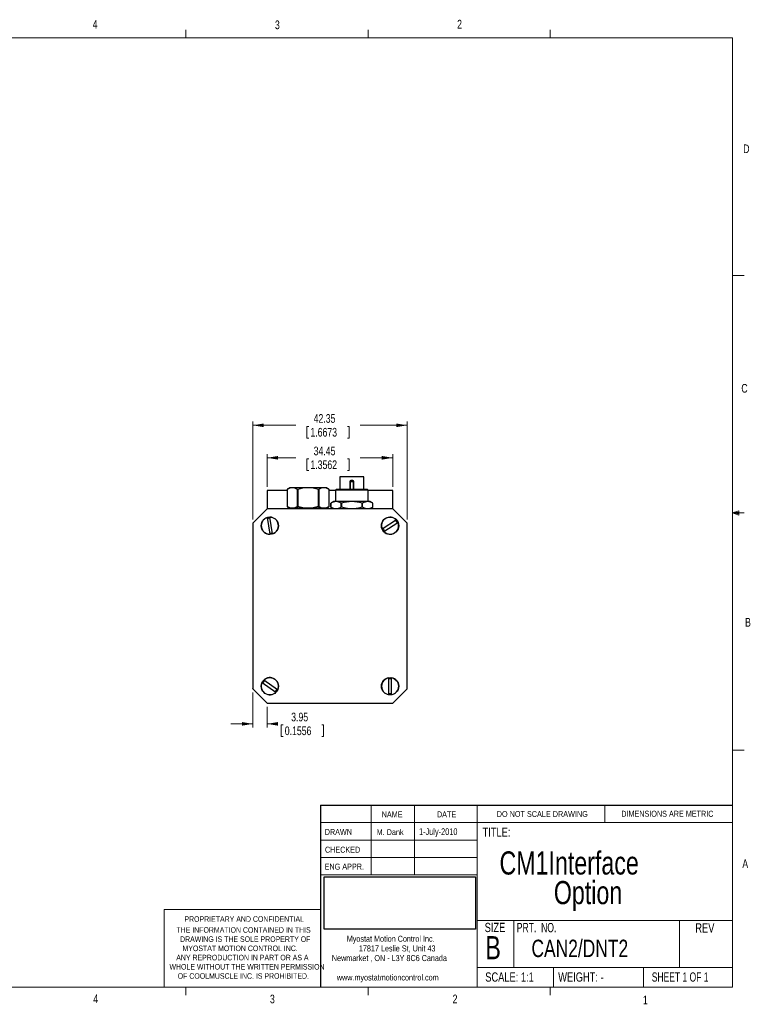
# Model space of a CAD drawing. Header units: millimetres. Extents: x 11 to 421, y 5 to 275.
# Tile 3 of 3: x 220 to 421, y 5 to 275. Entities that reach past the tile are written whole.
import ezdxf

# ---------------------------------------------------------------- set-up
doc = ezdxf.new("R2010")
doc.units = ezdxf.units.MM
doc.header["$PDSIZE"] = -1
doc.styles.add('SLDTEXTSTYLE0', font='TXT', dxfattribs={"width": 0.75})
doc.styles.add('SLDTEXTSTYLE1', font='TXT', dxfattribs={"width": 0.694444})
doc.styles.add('SLDTEXTSTYLE2', font='TXT', dxfattribs={"width": 0.6875})
doc.dimstyles.new('SLDDIMSTYLE0', dxfattribs={"dimtxt": 2.38125, "dimasz": 3, "dimexe": 0, "dimexo": 0.0625, "dimgap": 0.595313, "dimtad": 0, "dimrnd": 1e-09, "dimzin": 12, "dimdsep": 46, "dimtxsty": 'SLDTEXTSTYLE0', "dimsah": 1, "dimcen": 0.09, "dimadec": 0, "dimazin": 0, "dimtfac": 1, "dimtofl": 0, "dimtmove": 0, "dimatfit": 3, "dimfxl": 1, "dimtolj": 1, "dimtzin": 12, "dimarcsym": 0})
doc.dimstyles.new('SLDDIMSTYLE1', dxfattribs={"dimtxt": 2.38125, "dimasz": 3, "dimexe": 0, "dimexo": 0.0625, "dimgap": 0.595313, "dimtad": 0, "dimrnd": 1e-09, "dimzin": 12, "dimdsep": 46, "dimtxsty": 'SLDTEXTSTYLE0', "dimsah": 1, "dimcen": 0.09, "dimadec": 0, "dimazin": 0, "dimtfac": 1, "dimtofl": 0, "dimtmove": 0, "dimatfit": 3, "dimfxl": 1, "dimtolj": 1, "dimtzin": 12, "dimarcsym": 0})
picture_1 = doc.add_image_def('image1.bmp', size_in_pixel=(895, 310))

# ---------------------------------------------------------------- blocks, each defined once
blk = doc.blocks.new('SW_NOTE_0')
at = {"color": 0, "linetype": 'Continuous', "lineweight": 0, "char_height": 1.651, "attachment_point": 1, "style": 'SLDTEXTSTYLE0'}
for s, insert in [('Myostat Motion Control Inc.', (0, 2.13)), ('17817 Leslie St, Unit 43', (3.32, -0.52)), ('Newmarket , ON - L3Y 8C6 Canada', (-4.09, -3.17)), ('www.myostatmotioncontrol.com', (-2.73, -8.48))]:
    blk.add_mtext(s, dxfattribs=dict(at, insert=insert))
blk = doc.blocks.new('SW_NOTE_1')
at = {"color": 0, "linetype": 'Continuous', "lineweight": 0, "char_height": 1.524, "attachment_point": 1, "style": 'SLDTEXTSTYLE0'}
for s, insert in [('THE INFORMATION CONTAINED IN THIS', (0, 1.96)), ('DRAWING IS THE SOLE PROPERTY OF', (1, -0.56)), ('MYOSTAT MOTION CONTROL INC. ', (1.67, -3.08)), ('ANY REPRODUCTION IN PART OR AS A', (-0.04, -5.61)), ('WHOLE WITHOUT THE WRITTEN PERMISSION', (-1.91, -8.13)), ('OF COOLMUSCLE INC. IS PROHIBITED.', (0.37, -10.66))]:
    blk.add_mtext(s, dxfattribs=dict(at, insert=insert))
blk = doc.blocks.new('SW_NOTE_2')
at = {"color": 0, "linetype": 'Continuous', "lineweight": 0, "char_height": 6.35, "attachment_point": 1, "style": 'SLDTEXTSTYLE0'}
for s, insert in [('CM1Interface ', (0, 8.19)), ('Option', (14.91, 0.07))]:
    blk.add_mtext(s, dxfattribs=dict(at, insert=insert))
blk = doc.blocks.new('*D4')
at = {"color": 7, "linetype": 'Continuous', "lineweight": 0}
for p, q in [((284.32, 90.79), (284.32, 81.18)), ((288.27, 86.84), (288.27, 81.18)), ((284.32, 82.18), (278.32, 82.18)), ((288.27, 82.18), (289.1, 82.18)), ((292.13, 81.9), (292.13, 78.68)), ((292.13, 81.9), (292.61, 81.9)), ((303.73, 81.9), (303.25, 81.9)), ((303.73, 81.9), (303.73, 78.68)), ((292.13, 78.68), (292.61, 78.68)), ((303.73, 78.68), (303.25, 78.68))]:
    blk.add_line(p, q, dxfattribs=at)
for points in [[(284.32, 82.18), (281.32, 82.68), (281.32, 81.68)], [(288.27, 82.18), (291.27, 81.68), (291.27, 82.68)]]:
    blk.add_solid(points, dxfattribs=at)
at = {"color": 7, "linetype": 'Continuous', "lineweight": 0, "char_height": 2.381, "attachment_point": 1, "style": 'SLDTEXTSTYLE0'}
for s, insert in [('3.95', (294.85, 85.25)), ('0.1556', (293.09, 81.47))]:
    blk.add_mtext(s, dxfattribs=dict(at, insert=insert))
blk = doc.blocks.new('*D5')
at = {"color": 7, "linetype": 'Continuous', "lineweight": 0}
for p, q in [((288.27, 147.16), (288.27, 156.14)), ((288.27, 155.14), (296.13, 155.14)), ((299.17, 154.85), (299.17, 151.64)), ((299.17, 154.85), (299.65, 154.85)), ((310.77, 154.85), (310.29, 154.85)), ((310.77, 154.85), (310.77, 151.64)), ((322.71, 155.14), (313.8, 155.14)), ((322.71, 147.16), (322.71, 156.14)), ((299.17, 151.64), (299.65, 151.64)), ((310.77, 151.64), (310.29, 151.64))]:
    blk.add_line(p, q, dxfattribs=at)
for points in [[(288.27, 155.14), (291.27, 154.64), (291.27, 155.64)], [(322.71, 155.14), (319.71, 155.64), (319.71, 154.64)]]:
    blk.add_solid(points, dxfattribs=at)
at = {"color": 7, "linetype": 'Continuous', "lineweight": 0, "char_height": 2.381, "attachment_point": 1, "style": 'SLDTEXTSTYLE0'}
for s, insert in [('34.45', (301.01, 158.21)), ('1.3562', (300.13, 154.43))]:
    blk.add_mtext(s, dxfattribs=dict(at, insert=insert))
blk = doc.blocks.new('*D6')
at = {"color": 7, "linetype": 'Continuous', "lineweight": 0}
for p, q in [((284.32, 138.23), (284.32, 165.05)), ((326.67, 138.23), (326.67, 165.05)), ((284.32, 164.05), (296.13, 164.05)), ((299.17, 163.76), (299.17, 160.55)), ((299.17, 163.76), (299.65, 163.76)), ((310.77, 163.76), (310.29, 163.76)), ((310.77, 163.76), (310.77, 160.55)), ((326.67, 164.05), (313.8, 164.05)), ((299.17, 160.55), (299.65, 160.55)), ((310.77, 160.55), (310.29, 160.55))]:
    blk.add_line(p, q, dxfattribs=at)
for points in [[(284.32, 164.05), (287.32, 163.55), (287.32, 164.55)], [(326.67, 164.05), (323.67, 164.55), (323.67, 163.55)]]:
    blk.add_solid(points, dxfattribs=at)
at = {"color": 7, "linetype": 'Continuous', "lineweight": 0, "char_height": 2.381, "attachment_point": 1, "style": 'SLDTEXTSTYLE0'}
for s, insert in [('42.35', (301.01, 167.12)), ('1.6673', (300.13, 163.34))]:
    blk.add_mtext(s, dxfattribs=dict(at, insert=insert))

msp = doc.modelspace()

# ---------------------------------------------------------------- linework, layer by layer
at = {"color": 7, "linetype": 'Continuous', "lineweight": 0}
for p, q in [((15.907, 270.309), (415.957, 270.309)), ((265.932, 270.309), (265.932, 272.463)), ((315.938, 270.309), (315.938, 272.463)), ((365.944, 270.309), (365.944, 272.463)), ((415.957, 9.959), (415.957, 270.309)), ((415.957, 205.112), (419.132, 205.112)), ((415.957, 140.025), (417.663, 140.635)), ((417.663, 140.635), (417.663, 139.451)), ((415.957, 140.025), (417.663, 140.254)), ((415.957, 140.025), (419.132, 140.025)), ((415.957, 140.025), (417.663, 139.451)), ((415.957, 140.025), (417.663, 139.763)), ((415.957, 74.937), (419.132, 74.937)), ((316.817, 59.853), (316.817, 40.803)), ((328.717, 59.853), (328.717, 40.803)), ((345.885, 59.853), (345.885, 9.959)), ((380.921, 55.091), (380.921, 59.853)), ((302.919, 55.091), (415.957, 55.091)), ((302.919, 50.328), (345.885, 50.328)), ((302.919, 45.566), (345.885, 45.566)), ((345.885, 40.803), (302.919, 40.803)), ((259.953, 31.278), (259.953, 9.959)), ((302.919, 31.278), (259.953, 31.278)), ((345.885, 28.243), (415.957, 28.243)), ((355.932, 28.243), (355.932, 15.366)), ((401.43, 28.243), (401.43, 15.366)), ((345.885, 15.366), (415.957, 15.366)), ((366.793, 15.366), (366.793, 9.959)), ((391.48, 15.366), (391.48, 9.959)), ((415.957, 9.959), (15.907, 9.959)), ((265.932, 9.959), (265.932, 7.805)), ((315.938, 9.959), (315.938, 7.805)), ((365.944, 9.959), (365.944, 7.805))]:
    msp.add_line(p, q, dxfattribs=at)
at = {"color": 7, "linetype": 'Continuous', "lineweight": 30}
for p, q in [((311.491, 149.932), (308.191, 149.932)), ((311.027, 146.432), (311.027, 148.582)), ((311.141, 146.432), (311.141, 148.582)), ((311.841, 148.582), (311.141, 148.582)), ((314.791, 149.932), (311.491, 149.932)), ((311.841, 148.582), (311.841, 146.432)), ((311.955, 148.582), (311.955, 146.432)), ((288.267, 146.157), (288.267, 141.184)), ((293.741, 146.157), (288.267, 146.157)), ((293.741, 146.486), (293.741, 141.752)), ((293.741, 146.486), (293.741, 146.486)), ((295.16, 146.919), (294.491, 146.919)), ((299.491, 146.919), (295.16, 146.919)), ((296.58, 146.486), (296.651, 146.486)), ((296.58, 141.752), (296.58, 146.486)), ((296.651, 146.486), (296.651, 141.752)), ((303.821, 146.919), (299.491, 146.919)), ((302.33, 141.752), (302.33, 146.486)), ((302.33, 146.486), (302.401, 146.486)), ((302.401, 146.486), (302.401, 141.752)), ((304.491, 146.919), (303.821, 146.919)), ((305.24, 141.752), (305.24, 146.486)), ((305.24, 146.486), (305.241, 146.486)), ((306.991, 146.157), (305.241, 146.157)), ((311.491, 146.232), (306.991, 146.232)), ((311.491, 146.432), (307.191, 146.432)), ((315.791, 146.432), (311.491, 146.432)), ((315.991, 146.232), (311.491, 146.232)), ((322.714, 146.157), (315.991, 146.157)), ((322.714, 141.184), (322.714, 146.157)), ((307.16, 143.132), (306.491, 143.132)), ((311.491, 143.132), (307.16, 143.132)), ((315.821, 143.132), (311.491, 143.132)), ((316.491, 143.132), (315.821, 143.132)), ((288.268, 141.185), (284.316, 137.233)), ((322.713, 141.185), (288.268, 141.185)), ((293.741, 141.752), (293.741, 141.752)), ((295.16, 141.319), (294.491, 141.319)), ((299.491, 141.319), (295.16, 141.319)), ((296.58, 141.752), (296.651, 141.752)), ((303.821, 141.319), (299.491, 141.319)), ((302.33, 141.752), (302.401, 141.752)), ((304.491, 141.319), (303.821, 141.319)), ((305.24, 141.752), (305.241, 141.752)), ((305.741, 141.565), (305.741, 142.699)), ((305.741, 142.699), (305.741, 142.699)), ((305.741, 141.565), (305.741, 141.565)), ((308.651, 142.699), (308.58, 142.699)), ((308.58, 141.565), (308.58, 142.699)), ((308.651, 141.565), (308.58, 141.565)), ((308.651, 142.699), (308.651, 141.565)), ((314.33, 141.565), (314.33, 142.699)), ((314.401, 142.699), (314.33, 142.699)), ((314.401, 141.565), (314.33, 141.565)), ((314.401, 141.565), (314.401, 142.699)), ((317.24, 141.565), (317.24, 142.699)), ((317.241, 142.699), (317.24, 142.699)), ((317.241, 141.565), (317.24, 141.565)), ((326.665, 137.233), (322.713, 141.185)), ((288.218, 138.73), (288.974, 134.16)), ((289.763, 134.291), (289.007, 138.86)), ((323.712, 138.11), (319.833, 135.58)), ((284.316, 137.233), (284.316, 91.788)), ((320.27, 134.91), (324.149, 137.44)), ((326.665, 91.788), (326.665, 137.233)), ((321.591, 94.826), (321.591, 90.195)), ((322.391, 90.195), (322.391, 94.826)), ((286.862, 93.505), (290.662, 90.859)), ((291.119, 91.515), (287.319, 94.162)), ((284.316, 91.788), (288.268, 87.836)), ((322.713, 87.836), (326.665, 91.788)), ((288.268, 87.836), (322.713, 87.836)), ((302.919, 59.853), (415.957, 59.853)), ((302.919, 59.853), (302.919, 9.959))]:
    msp.add_line(p, q, dxfattribs=at)
for centre in [(288.991, 136.51), (321.991, 136.51), (288.991, 92.51), (321.991, 92.51)]:
    msp.add_circle(centre, 2.375, dxfattribs=at)
for centre, radius, start, end in [((288.991, 136.51), 2.35, 109.18997, 269.58959), ((288.991, 136.51), 2.05, 88.13793, 110.64163), ((288.991, 136.51), 2.35, 289.18997, 89.58959), ((321.991, 136.51), 2.35, 42.91652, 203.31614), ((321.991, 136.51), 2.05, 21.86449, 44.36818), ((321.991, 136.51), 2.05, 201.86449, 224.36818), ((321.991, 136.51), 2.35, 222.91652, 23.31614), ((288.991, 136.51), 2.05, 268.13793, 290.64163), ((288.991, 92.51), 2.35, 334.94642, 135.34604), ((321.991, 92.51), 2.35, 99.80019, 260.19981), ((321.991, 92.51), 2.05, 78.74815, 101.25185), ((321.991, 92.51), 2.35, 279.80019, 80.19981), ((288.991, 92.51), 2.35, 154.94642, 315.34604), ((288.991, 92.51), 2.05, 133.89438, 156.39807), ((288.991, 92.51), 2.05, 313.89438, 336.39807), ((321.991, 92.51), 2.05, 258.74815, 281.25185)]:
    msp.add_arc(centre, radius, start, end, dxfattribs=at)
for points, degree in [([(308.191, 149.932), (308.191, 146.432)], 1), ([(311.027, 148.582), (311.055, 148.582), (311.115, 148.582), (311.141, 148.582), (311.141, 148.582)], 3), ([(314.791, 146.432), (314.791, 149.932)], 1), ([(294.491, 146.919), (293.741, 146.486)], 1), ([(295.16, 146.919), (294.676, 146.919), (294.205, 146.751), (293.741, 146.486)], 3), ([(293.741, 146.486), (293.741, 141.752)], 1), ([(296.58, 146.486), (296.116, 146.751), (295.645, 146.919), (295.16, 146.919)], 3), ([(299.491, 146.919), (298.522, 146.919), (297.579, 146.751), (296.651, 146.486)], 3), ([(302.33, 146.486), (301.402, 146.751), (300.459, 146.919), (299.491, 146.919)], 3), ([(303.821, 146.919), (303.336, 146.919), (302.865, 146.751), (302.401, 146.486)], 3), ([(305.24, 146.486), (304.776, 146.751), (304.305, 146.919), (303.821, 146.919)], 3), ([(305.241, 146.486), (304.491, 146.919)], 1), ([(305.241, 141.752), (305.241, 146.486)], 1), ([(307.191, 146.432), (306.991, 146.232)], 1), ([(306.991, 146.232), (306.991, 143.132)], 1), ([(315.991, 146.232), (315.791, 146.432)], 1), ([(315.991, 143.132), (315.991, 146.232)], 1), ([(306.491, 143.132), (305.741, 142.699)], 1), ([(307.16, 143.132), (306.676, 143.132), (306.205, 142.964), (305.741, 142.699)], 3), ([(308.58, 142.699), (308.116, 142.964), (307.645, 143.132), (307.16, 143.132)], 3), ([(311.491, 143.132), (310.522, 143.132), (309.579, 142.964), (308.651, 142.699)], 3), ([(314.33, 142.699), (313.402, 142.964), (312.459, 143.132), (311.491, 143.132)], 3), ([(315.821, 143.132), (315.336, 143.132), (314.865, 142.964), (314.401, 142.699)], 3), ([(317.24, 142.699), (316.776, 142.964), (316.305, 143.132), (315.821, 143.132)], 3), ([(317.241, 142.699), (316.491, 143.132)], 1), ([(293.741, 141.752), (294.491, 141.319)], 1), ([(295.16, 141.319), (294.676, 141.319), (294.205, 141.488), (293.741, 141.752)], 3), ([(294.991, 141.319), (294.991, 141.185)], 1), ([(296.58, 141.752), (296.116, 141.488), (295.645, 141.319), (295.16, 141.319)], 3), ([(299.491, 141.319), (298.522, 141.319), (297.579, 141.488), (296.651, 141.752)], 3), ([(302.33, 141.752), (301.402, 141.488), (300.459, 141.319), (299.491, 141.319)], 3), ([(303.821, 141.319), (303.336, 141.319), (302.865, 141.488), (302.401, 141.752)], 3), ([(305.24, 141.752), (304.776, 141.488), (304.305, 141.319), (303.821, 141.319)], 3), ([(303.991, 141.185), (303.991, 141.319)], 1), ([(304.491, 141.319), (305.241, 141.752)], 1), ([(305.741, 142.699), (305.741, 141.565)], 1), ([(305.741, 141.565), (306.4, 141.185)], 1), ([(316.581, 141.185), (317.241, 141.565)], 1), ([(317.241, 141.565), (317.241, 142.699)], 1)]:
    msp.add_open_spline(points, degree=degree, dxfattribs=at)
for points, knots in [([(311.027, 148.582), (311.027, 148.605), (311.029, 148.65), (311.044, 148.715), (311.067, 148.776), (311.101, 148.832), (311.144, 148.884), (311.207, 148.94), (311.288, 148.994), (311.39, 149.033), (311.493, 149.037), (311.591, 149.02), (311.683, 148.991), (311.764, 148.946), (311.833, 148.888), (311.895, 148.808), (311.945, 148.706), (311.951, 148.624), (311.955, 148.582)], [0, 0, 0, 0, 0.0476842, 0.09341, 0.1382644, 0.1833969, 0.2299366, 0.2789155, 0.36079, 0.4334877, 0.5019046, 0.5739951, 0.6406322, 0.7038311, 0.7659431, 0.8294401, 0.9141295, 1, 1, 1, 1]), ([(311.141, 148.582), (311.141, 148.664), (311.17, 148.746), (311.294, 148.893), (311.407, 148.94), (311.604, 148.925), (311.687, 148.884), (311.783, 148.783), (311.811, 148.734), (311.836, 148.65), (311.841, 148.616), (311.841, 148.582)], [0, 0, 0, 0, 0.03146179, 0.03146179, 0.07386343, 0.07386343, 0.10704314, 0.10704314, 0.12778045, 0.12778045, 0.14074128, 0.14074128, 0.14074128, 0.14074128]), ([(311.955, 148.582), (311.926, 148.582), (311.897, 148.582), (311.853, 148.582), (311.841, 148.582), (311.841, 148.582)], [0, 0, 0, 0, 0.5, 0.5, 1, 1, 1, 1]), ([(306.708, 141.185), (306.622, 141.203), (306.416, 141.248), (306.092, 141.377), (305.858, 141.503), (305.741, 141.565)], [0, 0, 0, 0, 0.2625949, 0.6305751, 1, 1, 1, 1]), ([(308.58, 141.565), (308.465, 141.504), (308.236, 141.38), (307.913, 141.25), (307.704, 141.205), (307.614, 141.185)], [0, 0, 0, 0, 0.3613383, 0.7238683, 1, 1, 1, 1]), ([(310.586, 141.185), (310.414, 141.203), (310.001, 141.248), (309.355, 141.377), (308.886, 141.503), (308.651, 141.565)], [0, 0, 0, 0, 0.2625949, 0.6305751, 1, 1, 1, 1]), ([(314.33, 141.565), (314.101, 141.504), (313.641, 141.38), (312.996, 141.25), (312.578, 141.205), (312.398, 141.185)], [0, 0, 0, 0, 0.3613383, 0.7238683, 1, 1, 1, 1]), ([(315.368, 141.185), (315.282, 141.203), (315.076, 141.248), (314.753, 141.377), (314.518, 141.503), (314.401, 141.565)], [0, 0, 0, 0, 0.2625949, 0.6305751, 1, 1, 1, 1]), ([(317.24, 141.565), (317.126, 141.504), (316.896, 141.38), (316.573, 141.25), (316.365, 141.205), (316.274, 141.185)], [0, 0, 0, 0, 0.3613383, 0.7238683, 1, 1, 1, 1])]:
    msp.add_open_spline(points, degree=3, knots=knots, dxfattribs=at)
at = {"color": 7, "linetype": 'Continuous', "lineweight": 0}
for p in [(284.316, 91.788), (288.268, 87.836)]:
    msp.add_point(p, dxfattribs=at)

# ---------------------------------------------------------------- block references
for name, p in [('SW_NOTE_2', (352.01, 39.02)), ('SW_NOTE_1', (263.354, 24.464)), ('SW_NOTE_0', (310.101, 21.941))]:
    msp.add_blockref(name, p, dxfattribs=at)

# ---------------------------------------------------------------- texts
at = {"color": 7, "linetype": 'Continuous', "lineweight": 0, "attachment_point": 1}
for s, insert, char_height, style in [('4', (240.393, 275.226), 2.381, 'SLDTEXTSTYLE0'), ('3', (290.391, 275.07), 2.381, 'SLDTEXTSTYLE0'), ('2', (340.385, 275.24), 2.381, 'SLDTEXTSTYLE0'), ('D', (418.879, 241.071), 2.381, 'SLDTEXTSTYLE0'), ('C', (418.368, 175.389), 2.381, 'SLDTEXTSTYLE0'), ('B', (419.392, 111.229), 2.381, 'SLDTEXTSTYLE0'), ('NAME', (319.681, 58.182), 1.651, 'SLDTEXTSTYLE0'), ('DATE', (334.845, 58.182), 1.651, 'SLDTEXTSTYLE0'), ('DO NOT SCALE DRAWING', (351.251, 58.259), 1.5875, 'SLDTEXTSTYLE0'), ('DIMENSIONS ARE METRIC', (385.416, 58.349), 1.651, 'SLDTEXTSTYLE0'), ('DRAWN', (304.053, 53.381), 1.651, 'SLDTEXTSTYLE0'), ('M. Dank', (318.285, 53.291), 1.5875, 'SLDTEXTSTYLE0'), ('1-July-2010', (329.924, 53.554), 1.85208, 'SLDTEXTSTYLE0'), ('TITLE:', (347.375, 53.755), 2.54, 'SLDTEXTSTYLE0'), ('CHECKED', (304.107, 48.495), 1.651, 'SLDTEXTSTYLE0'), ('ENG APPR.', (304.034, 43.859), 1.651, 'SLDTEXTSTYLE0'), ('A', (418.645, 45.025), 2.381, 'SLDTEXTSTYLE0'), ('PROPRIETARY AND CONFIDENTIAL', (265.554, 29.424), 1.524, 'SLDTEXTSTYLE0'), ('SIZE', (347.936, 27.617), 2.54, 'SLDTEXTSTYLE0'), ('PRT.  NO.', (356.737, 27.581), 2.54, 'SLDTEXTSTYLE1'), ('REV', (405.742, 27.482), 2.54, 'SLDTEXTSTYLE0'), ('B', (348.137, 23.983), 6.35, 'SLDTEXTSTYLE0'), ('CAN2/DNT2', (360.777, 22.991), 4.7625, 'SLDTEXTSTYLE0'), ('SCALE: 1:1', (348.105, 14.023), 2.54, 'SLDTEXTSTYLE0'), ('WEIGHT: -', (368.119, 14.023), 2.54, 'SLDTEXTSTYLE0'), ('SHEET 1 OF 1', (393.788, 14.032), 2.54, 'SLDTEXTSTYLE2'), ('4', (240.541, 7.969), 2.381, 'SLDTEXTSTYLE0'), ('3', (289.021, 7.915), 2.381, 'SLDTEXTSTYLE0'), ('2', (339.148, 7.936), 2.381, 'SLDTEXTSTYLE0'), ('1', (391.371, 7.655), 2.381, 'SLDTEXTSTYLE0')]:
    msp.add_mtext(s, dxfattribs=dict(at, insert=insert, char_height=char_height, style=style))

# ---------------------------------------------------------------- dimensions: what is measured, and where the dimension line sits
at = {"color": 7, "linetype": 'Continuous', "lineweight": 0}
for base, p1, p2, dimstyle, picture, middle in [((326.665, 164.047), (284.316, 137.233), (326.665, 137.233), 'SLDDIMSTYLE1', '*D6', (304.97, 164.047)), ((288.267, 155.138), (322.714, 146.157), (288.267, 146.157), 'SLDDIMSTYLE1', '*D5', (304.97, 155.138)), ((288.268, 82.179), (284.316, 91.788), (288.268, 87.836), 'SLDDIMSTYLE0', '*D4', (297.93, 82.179))]:
    dim = msp.add_linear_dim(base=base, p1=p1, p2=p2, dimstyle=dimstyle, dxfattribs=at)
    dim.commit()
    dim.dimension.update_dxf_attribs({"geometry": picture, "text_midpoint": middle, "dimtype": 160})

# ---------------------------------------------------------------- pictures from other files: only their frames are drawn
image = msp.add_image(picture_1, insert=(303.875, 25.883), size_in_units=(41.508, 14.377))
image.dxf.flags = 7

doc.saveas('drawing.dxf')
